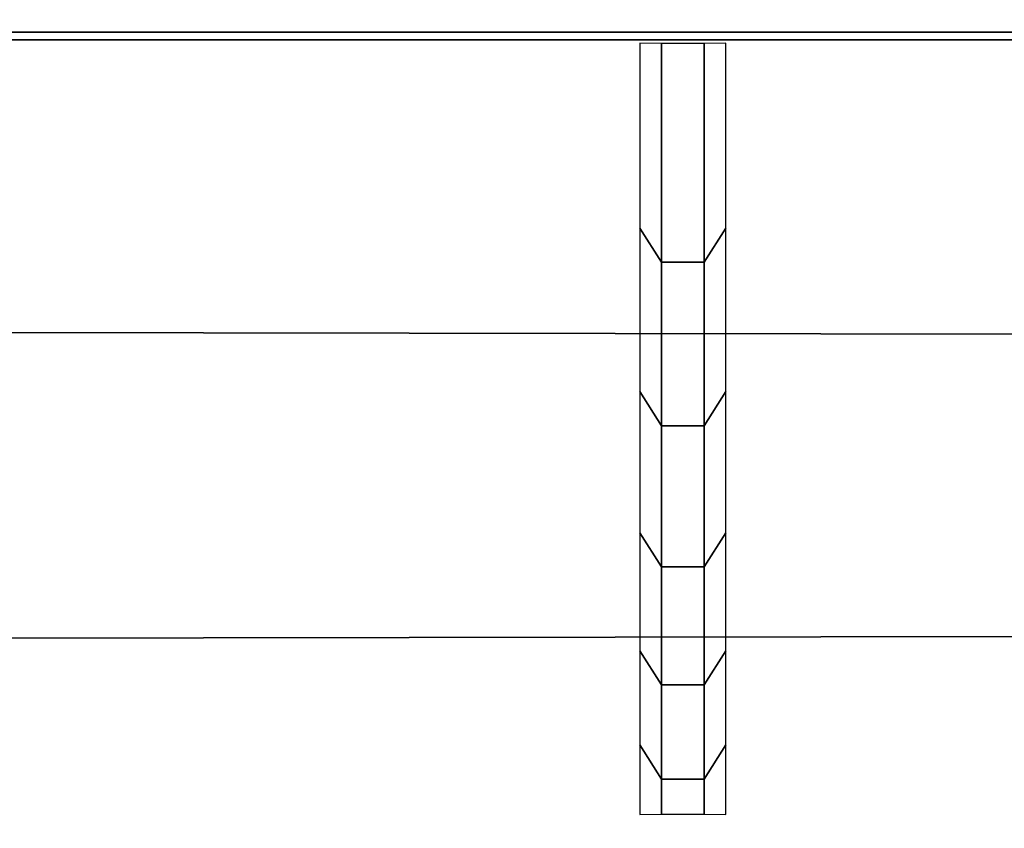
# Model space of a CAD drawing. Header units: inches. Extents: x 0 to 69, y -28.1 to 0.1.
# Tile 49 of 170: x 22.9452 to 23.0645, y -27.9591 to -27.8611. Entities that reach past the tile are written whole.
import ezdxf

# ---------------------------------------------------------------- set-up
doc = ezdxf.new("R2010")
doc.units = ezdxf.units.IN
doc.header["$LTSCALE"] = 0.03937
doc.header["$MEASUREMENT"] = 0
doc.layers.add('A-FURN-3-ST', color=151, linetype='Continuous')
doc.layers.add('A-FURN-3-STITCH', color=15, linetype='Continuous')

msp = doc.modelspace()

# ---------------------------------------------------------------- meshes
at = {"layer": 'A-FURN-3-ST'}
mesh = msp.add_polyface(dxfattribs=at)
corners = [(0.25, -0.49123, 5), (68.75, -27.51, 5), (0.25, -27.51, 5), (0.125, -0.49123, 5.03349), (0.125, -27.51, 5.03349), (0.25, -28.01, 5.5), (0.125, -27.97651, 5.5), (0.25, -27.97194, 5.30866), (0.125, -27.941, 5.32148), (0.25, -27.86356, 5.14645), (0.125, -27.83987, 5.17013), (0.25, -27.70134, 5.03806), (0.125, -27.68853, 5.069), (0.03349, -27.65351, 5.15355), (0.03349, -27.885, 5.5), (0.25, -28.01, 16.9), (0.125, -27.97651, 16.9), (0.25, -26.91, 18), (0.125, -26.91, 17.96651), (0.25, -27.1947, 17.96252), (0.125, -27.18603, 17.93017), (0.25, -27.46, 17.85263), (0.125, -27.44325, 17.82362), (0.25, -27.68782, 17.67782), (0.125, -27.66414, 17.65413), (0.25, -27.86263, 17.45), (0.125, -27.83362, 17.43325), (0.25, -27.97252, 17.1847), (0.125, -27.94017, 17.17603), (0.03349, -27.85178, 17.15235), (0.03349, -26.91, 17.875), (0.03349, -27.59943, 17.58943), (0.03349, -27.75438, 17.3875), (0.125, -1.1, 17.96651), (0.25, -1.1, 18), (68.75, -28.01, 16.9), (68.75, -27.97252, 17.1847), (68.75, -27.86263, 17.45), (68.75, -27.68782, 17.67782), (68.75, -27.46, 17.85263), (68.75, -27.1947, 17.96252), (68.75, -27.70134, 5.03806), (68.75, -27.86356, 5.14645), (68.75, -27.97194, 5.30866)]
mesh.append_faces([[corners[k] for k in face] for face in [(0, 1, 2), (3, 2, 4), (5, 6, 7), (7, 6, 8), (7, 8, 9), (9, 8, 10), (9, 10, 11), (11, 10, 12), (11, 12, 2), (2, 12, 4), (4, 12, 13), (14, 8, 6), (5, 15, 6), (6, 15, 16), (6, 16, 14), (17, 18, 19), (19, 18, 20), (19, 20, 21), (21, 20, 22), (21, 22, 23), (23, 22, 24), (23, 24, 25), (25, 24, 26), (25, 26, 27), (27, 26, 28), (27, 28, 15), (15, 28, 16), (16, 28, 29), (18, 30, 20), (24, 31, 32, 26), (26, 32, 29, 28), (33, 30, 18), (34, 18, 17), (15, 35, 27), (27, 36, 25), (25, 37, 23), (23, 38, 21), (21, 39, 19), (19, 40, 17), (5, 35, 15), (2, 1, 11), (11, 41, 9), (9, 42, 7), (7, 43, 5)]])
mesh = msp.add_polyface(dxfattribs=at)
corners = [(68.875, -0.49123, 5.03349), (68.96651, -27.51, 5.125), (68.875, -27.51, 5.03349), (68.75, -0.49123, 5), (68.75, -27.51, 5), (68.96651, -27.85646, 5.35649), (68.875, -27.97651, 5.5), (68.875, -27.941, 5.32148), (68.75, -28.01, 5.5), (68.75, -27.97194, 5.30866), (68.875, -27.83987, 5.17013), (68.75, -27.86356, 5.14645), (68.875, -27.68853, 5.069), (68.75, -27.70134, 5.03806), (68.96651, -27.65351, 5.15355), (68.96651, -27.77517, 5.23483), (68.96651, -27.885, 16.9), (68.875, -27.97651, 16.9), (68.75, -28.01, 16.9), (68.875, -27.94017, 17.17603), (68.75, -27.97252, 17.1847), (68.96651, -27.16235, 17.84178), (68.875, -26.91, 17.96651), (68.875, -27.18603, 17.93017), (68.75, -26.91, 18), (68.75, -27.1947, 17.96252), (68.875, -27.44325, 17.82362), (68.75, -27.46, 17.85263), (68.875, -27.66414, 17.65413), (68.75, -27.68782, 17.67782), (68.875, -27.83362, 17.43325), (68.75, -27.86263, 17.45), (68.875, -1.1, 17.96651), (0.25, -27.97252, 17.1847), (0.25, -27.86263, 17.45), (0.25, -27.68782, 17.67782), (0.25, -27.46, 17.85263), (0.25, -27.1947, 17.96252), (0.25, -26.91, 18), (0.25, -28.01, 5.5), (0.25, -27.70134, 5.03806), (0.25, -27.86356, 5.14645), (0.25, -27.97194, 5.30866), (68.75, -1.1, 18)]
mesh.append_faces([[corners[k] for k in face] for face in [(0, 1, 2), (3, 2, 4), (5, 6, 7), (7, 6, 8), (7, 8, 9), (7, 9, 10), (10, 9, 11), (10, 11, 12), (12, 11, 13), (12, 13, 2), (2, 13, 4), (2, 1, 12), (12, 14, 15, 10), (6, 16, 17), (6, 17, 8), (8, 17, 18), (16, 19, 17), (17, 19, 20), (17, 20, 18), (21, 22, 23), (22, 24, 23), (23, 24, 25), (23, 25, 26), (26, 25, 27), (26, 27, 28), (28, 27, 29), (28, 29, 30), (30, 29, 31), (30, 31, 19), (19, 31, 20), (32, 24, 22), (33, 18, 20), (34, 20, 31), (35, 31, 29), (36, 29, 27), (37, 27, 25), (38, 25, 24), (8, 18, 39), (40, 4, 13), (41, 13, 11), (42, 11, 9), (39, 9, 8), (24, 43, 38)]])
at = {"layer": 'A-FURN-3-STITCH'}
mesh = msp.add_polymesh((7, 4), dxfattribs=at)
for k, corner in enumerate([(23.02038, -27.95741, 17.23487), (23.02299, -27.95738, 17.23486), (23.02819, -27.95738, 17.23486), (23.0308, -27.95741, 17.23487), (23.02038, -27.94898, 17.27306), (23.02299, -27.95311, 17.27487), (23.02819, -27.95311, 17.27487), (23.0308, -27.94898, 17.27306), (23.02038, -27.93758, 17.31046), (23.02299, -27.94171, 17.31227), (23.02819, -27.94171, 17.31227), (23.0308, -27.93758, 17.31046), (23.02038, -27.92328, 17.34685), (23.02299, -27.92741, 17.34867), (23.02819, -27.92741, 17.34867), (23.0308, -27.92328, 17.34685), (23.02038, -27.90618, 17.38202), (23.02299, -27.91031, 17.38383), (23.02819, -27.91031, 17.38383), (23.0308, -27.90618, 17.38202), (23.02038, -27.88637, 17.41573), (23.02299, -27.8905, 17.41754), (23.02819, -27.8905, 17.41754), (23.0308, -27.88637, 17.41573), (23.02038, -27.86397, 17.44778), (23.02299, -27.86402, 17.4478), (23.02819, -27.86402, 17.4478), (23.0308, -27.86397, 17.44778)]):
    mesh.set_mesh_vertex(divmod(k, 4), corner)

doc.saveas('drawing.dxf')
